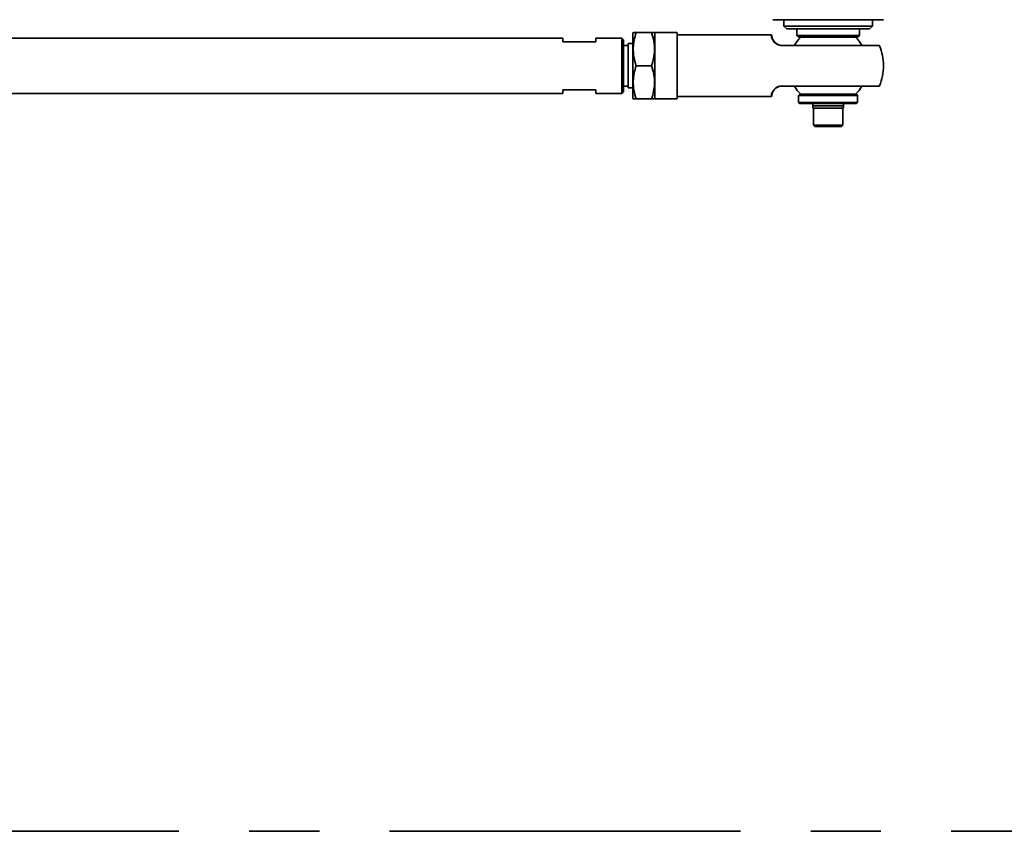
# Model space of a CAD drawing. Header units: millimetres. Extents: x 7702 to 16913, y -3294 to 4428.
# Tile 21 of 89: x 11080 to 11614, y -676 to -236. Entities that reach past the tile are written whole.
import ezdxf

# ---------------------------------------------------------------- set-up
doc = ezdxf.new("R2010")
doc.units = ezdxf.units.MM
doc.header["$LTSCALE"] = 6
doc.header["$PDSIZE"] = -1
doc.linetypes.add('CENTER', pattern=[50.8, 31.75, -6.35, 6.35, -6.35])
doc.layers.add('标注层', color=150, linetype='Continuous')
doc.layers.add('粗实线层', color=7, linetype='Continuous', lineweight=35)
doc.dimstyles.new('ISO-25', dxfattribs={"dimtxt": 40, "dimasz": 30, "dimexe": 10, "dimexo": 0.625, "dimtad": 1, "dimtoh": 1, "dimdec": 1, "dimtxsty": 'Standard', "dimcen": 2.5, "dimclrd": 1, "dimclre": 1, "dimclrt": 4, "dimadec": 0, "dimazin": 0, "dimtfac": 1, "dimtdec": 1, "dimtmove": 0, "dimatfit": 3, "dimfxl": 1, "dimarcsym": 0})

# ---------------------------------------------------------------- blocks, each defined once
blk = doc.blocks.new('*D34')
at = {"layer": 'Defpoints', "color": 0, "transparency": 16777216}
for p in [(8477.05, -126.39), (12376.05, -126.39), (10106.62, -196.89), (8780.09, -430.79), (10769.83, -526.82)]:
    blk.add_point(p, dxfattribs=at)
at = {"layer": '标注层', "color": 1, "lineweight": -2, "transparency": 16777216}
blk.add_arc((10506.46, -126.39), 479.28, 193.587, 356.413, dxfattribs=at)
at = {"layer": '标注层', "color": 1, "transparency": 16777216}
for points in [[(10979.8, -156.22), (10989.8, -156.53), (10985.74, -126.39)], [(10035.7, -240), (10045.48, -237.96), (10034.46, -209.61)]]:
    blk.add_solid(points, dxfattribs=at)
at = {"layer": '标注层', "color": 4, "transparency": 16777216, "insert": (10459.87, -565.42), "char_height": 40, "attachment_point": 1, "rotation": 0.4527}
blk.add_mtext('{\\C3;170°}', dxfattribs=at)

msp = doc.modelspace()

# ---------------------------------------------------------------- linework, layer by layer
at = {"color": 7, "linetype": 'Continuous', "lineweight": 35}
for p, q in [((11548.38, -235.89), (11488.38, -235.89)), ((11494.38, -235.89), (11494.38, -239.39)), ((11494.38, -239.39), (11495.88, -240.89)), ((11494.38, -239.39), (11542.38, -239.39)), ((11540.88, -240.89), (11542.38, -239.39)), ((11542.38, -239.39), (11542.38, -235.89)), ((11412.6, -242.89), (11412.38, -243.26)), ((11412.38, -260.89), (11412.38, -243.26)), ((11414.2, -242.89), (11422.56, -242.89)), ((11424.38, -243.26), (11424.16, -242.89)), ((11424.38, -243.09), (11424.38, -278.69)), ((11436.18, -242.89), (11424.58, -242.89)), ((11436.38, -243.09), (11436.38, -278.69)), ((11487.54, -244.14), (11436.58, -244.14)), ((11540.88, -240.89), (11495.88, -240.89)), ((11501.38, -240.89), (11501.38, -244.39)), ((11501.38, -244.39), (11502.38, -245.39)), ((11501.38, -244.39), (11535.38, -244.39)), ((11534.38, -245.39), (11502.38, -245.39)), ((11534.38, -245.39), (11535.38, -244.39)), ((11535.38, -244.39), (11535.38, -240.89)), ((11374.38, -245.89), (10932.38, -245.89)), ((11374.38, -247.89), (11374.38, -245.89)), ((11392.38, -247.89), (11374.38, -247.89)), ((11406.38, -245.89), (11392.38, -245.89)), ((11392.38, -245.89), (11392.38, -247.89)), ((11407.38, -246.89), (11406.38, -245.89)), ((11406.38, -275.89), (11406.38, -245.89)), ((11407.38, -246.89), (11407.38, -274.89)), ((11409.88, -249.89), (11407.38, -249.89)), ((11412.38, -248.89), (11409.88, -248.89)), ((11409.88, -272.89), (11409.88, -248.89)), ((11412.38, -278.51), (11412.38, -260.89)), ((11414.2, -260.89), (11422.56, -260.89)), ((11407.38, -271.89), (11409.88, -271.89)), ((10932.38, -275.89), (11374.38, -275.89)), ((11374.38, -275.89), (11374.38, -273.89)), ((11374.38, -273.89), (11392.38, -273.89)), ((11392.38, -273.89), (11392.38, -275.89)), ((11392.38, -275.89), (11406.38, -275.89)), ((11406.38, -275.89), (11407.38, -274.89)), ((11409.88, -272.89), (11412.38, -272.89)), ((11436.58, -277.64), (11487.54, -277.64)), ((11502.98, -276.39), (11502.38, -276.99)), ((11502.38, -276.99), (11502.38, -280.79)), ((11509.63, -276.99), (11502.38, -276.99)), ((11502.98, -276.39), (11509.96, -276.39)), ((11534.38, -276.99), (11509.63, -276.99)), ((11509.96, -276.39), (11533.78, -276.39)), ((11534.38, -276.99), (11533.78, -276.39)), ((11534.38, -280.79), (11534.38, -276.99)), ((11412.38, -278.51), (11412.6, -278.89)), ((11414.2, -278.89), (11422.56, -278.89)), ((11424.16, -278.89), (11424.38, -278.51)), ((11424.58, -278.89), (11436.18, -278.89)), ((11502.38, -280.79), (11502.98, -281.39)), ((11502.38, -280.79), (11509.63, -280.79)), ((11509.96, -281.39), (11502.98, -281.39)), ((11509.63, -280.79), (11534.38, -280.79)), ((11533.78, -281.39), (11509.96, -281.39)), ((11510.08, -281.39), (11510.08, -282.64)), ((11510.08, -282.64), (11510.08, -282.73)), ((11510.08, -282.73), (11510.08, -283.89)), ((11510.26, -282.73), (11510.26, -282.64)), ((11510.26, -282.64), (11510.26, -282.73)), ((11510.8, -282.73), (11510.8, -282.64)), ((11510.8, -282.64), (11510.8, -282.73)), ((11511.66, -282.73), (11511.66, -282.64)), ((11511.66, -282.64), (11511.66, -282.73)), ((11512.82, -282.73), (11512.82, -282.64)), ((11512.83, -282.64), (11512.83, -282.73)), ((11514.23, -282.73), (11514.23, -282.64)), ((11514.23, -282.64), (11514.23, -282.73)), ((11515.81, -282.73), (11515.81, -282.64)), ((11515.81, -282.64), (11515.81, -282.73)), ((11517.51, -282.64), (11517.51, -282.64)), ((11517.51, -282.73), (11517.51, -282.64)), ((11517.51, -282.73), (11517.51, -282.64)), ((11519.25, -282.73), (11519.25, -282.64)), ((11519.25, -282.64), (11519.25, -282.73)), ((11519.25, -282.73), (11519.25, -282.73)), ((11520.94, -282.73), (11520.94, -282.64)), ((11520.94, -282.64), (11520.94, -282.73)), ((11522.53, -282.73), (11522.53, -282.64)), ((11522.53, -282.64), (11522.53, -282.73)), ((11523.93, -282.73), (11523.93, -282.64)), ((11523.93, -282.64), (11523.93, -282.73)), ((11525.09, -282.73), (11525.09, -282.64)), ((11525.09, -282.64), (11525.09, -282.73)), ((11525.96, -282.73), (11525.96, -282.64)), ((11525.96, -282.64), (11525.96, -282.73)), ((11526.5, -282.73), (11526.5, -282.64)), ((11526.5, -282.64), (11526.5, -282.73)), ((11526.68, -282.64), (11526.68, -281.39)), ((11526.68, -282.73), (11526.68, -282.64)), ((11526.68, -283.89), (11526.68, -282.73)), ((11533.78, -281.39), (11534.38, -280.79)), ((11510.08, -283.89), (11518.38, -283.89)), ((11510.38, -283.89), (11510.38, -293.09)), ((11518.38, -283.89), (11526.68, -283.89)), ((11526.38, -293.09), (11526.38, -283.89)), ((11510.38, -293.09), (11511.18, -293.89)), ((11510.38, -293.09), (11526.38, -293.09)), ((11525.58, -293.89), (11511.18, -293.89)), ((11525.58, -293.89), (11526.38, -293.09))]:
    msp.add_line(p, q, dxfattribs=at)
at = {"color": 7, "linetype": 'Continuous', "lineweight": 35, "flags": 128}
for points in [[(11493.66, -249.9), (11493.69, -249.89), (11493.72, -249.89)], [(11546.15, -249.89), (11546.11, -249.89), (11545.75, -249.89), (11545.05, -249.89), (11544, -249.89), (11542.62, -249.89), (11540.93, -249.89), (11538.95, -249.89), (11536.71, -249.89), (11534.23, -249.89), (11531.55, -249.89), (11528.7, -249.89), (11525.71, -249.89), (11522.64, -249.89), (11519.5, -249.89), (11516.36, -249.89), (11513.24, -249.89), (11510.18, -249.89), (11507.23, -249.89), (11504.43, -249.89), (11501.8, -249.89), (11499.39, -249.89), (11497.22, -249.89), (11495.32, -249.89), (11493.72, -249.89)], [(11493.66, -271.88), (11493.69, -271.89), (11493.72, -271.89)], [(11493.72, -271.89), (11495.32, -271.89), (11497.22, -271.89), (11499.39, -271.89), (11501.8, -271.89), (11504.43, -271.89), (11507.23, -271.89), (11510.18, -271.89), (11513.24, -271.89), (11516.36, -271.89), (11519.5, -271.89), (11522.64, -271.89), (11525.71, -271.89), (11528.7, -271.89), (11531.55, -271.89), (11534.23, -271.89), (11536.71, -271.89), (11538.95, -271.89), (11540.93, -271.89), (11542.62, -271.89), (11544, -271.89), (11545.05, -271.89), (11545.75, -271.89), (11546.11, -271.89), (11546.15, -271.89)]]:
    msp.add_lwpolyline(points, dxfattribs=at)
at = {"color": 7, "linetype": 'Continuous', "lineweight": 35}
for centre, radius, start, end in [((11424.58, -243.09), 0.2, 90, 180), ((11436.18, -243.09), 0.2, 0, 90), ((11436.58, -243.94), 0.2, 180, 270), ((11518.38, -260.89), 21.43, 133.8895, 149.1162), ((11503.66, -245.59), 0.2, 90, 133.8895), ((11533.1, -245.59), 0.2, 46.1105, 90), ((11518.38, -260.89), 21.43, 30.8838, 46.1105), ((11546.15, -250.09), 0.2, 21.2487, 90), ((11518.38, -260.89), 30, 0, 21.2487), ((11518.38, -260.89), 30, 338.7513, 0), ((11518.38, -260.89), 21.43, 210.8869, 226.1105), ((11518.38, -260.89), 21.43, 313.8895, 329.1162), ((11546.15, -271.69), 0.2, 270, 338.7513), ((11436.58, -277.84), 0.2, 90, 180), ((11503.66, -276.19), 0.2, 226.1105, 270), ((11533.1, -276.19), 0.2, 270, 313.8895), ((11424.58, -278.69), 0.2, 180, 270), ((11436.18, -278.69), 0.2, 270, 0)]:
    msp.add_arc(centre, radius, start, end, dxfattribs=at)
for centre, major_axis, ratio, start_param, end_param in [((11518.38, -282.73), (8.3, -0.09), 0.05101, 3.141949, 3.351389), ((11518.38, -282.64), (8.3, 0), 0.052154, 3.141593, 3.351032), ((11518.38, -282.73), (8.3, -0.18), 0.047628, 3.351847, 3.561287), ((11518.38, -282.64), (8.3, -0.09), 0.051008, 3.351587, 3.561026), ((11518.38, -282.73), (8.3, -0.25), 0.04216, 3.561569, 3.771008), ((11518.38, -282.64), (8.3, -0.18), 0.047623, 3.561484, 3.770924), ((11518.38, -282.73), (8.3, -0.32), 0.034853, 3.771066, 3.980506), ((11518.38, -282.64), (8.3, -0.25), 0.042154, 3.771206, 3.980645), ((11518.38, -282.73), (8.3, -0.38), 0.026033, 3.98033, 4.189769), ((11518.38, -282.64), (8.3, -0.32), 0.034845, 3.980703, 4.190142), ((11518.38, -282.73), (8.3, -0.41), 0.016087, 4.189391, 4.398831), ((11518.38, -282.64), (8.3, -0.38), 0.026024, 4.189966, 4.399406), ((11518.38, -282.73), (8.3, -0.43), 0.005447, 4.398315, 4.607755), ((11518.38, -282.64), (8.3, -0.41), 0.016077, 4.399027, 4.608467), ((11518.38, -282.73), (8.3, -0.43), 0.005427, 1.466555, 1.675995), ((11518.38, -282.64), (8.3, -0.43), 0.005437, 4.607951, 4.817391), ((11518.38, -282.73), (8.3, -0.41), 0.016067, 1.257631, 1.467071), ((11518.38, -282.64), (8.3, -0.43), 0.005437, 1.256919, 1.466359), ((11518.38, -282.73), (8.3, -0.38), 0.026015, 1.048571, 1.25801), ((11518.38, -282.64), (8.3, -0.41), 0.016077, 1.047995, 1.257435), ((11518.38, -282.73), (8.3, -0.32), 0.034838, 0.839307, 1.048747), ((11518.38, -282.64), (8.3, -0.38), 0.026024, 0.838934, 1.048374), ((11518.38, -282.73), (8.3, -0.25), 0.042148, 0.62981, 0.83925), ((11518.38, -282.64), (8.3, -0.32), 0.034845, 0.629671, 0.83911), ((11518.38, -282.73), (8.3, -0.18), 0.047619, 0.420089, 0.629529), ((11518.38, -282.64), (8.3, -0.25), 0.042154, 0.420174, 0.629613), ((11518.38, -282.73), (8.3, -0.09), 0.051006, 0.210192, 0.419631), ((11518.38, -282.64), (8.3, -0.18), 0.047623, 0.210452, 0.419892), ((11518.38, -282.73), (8.3, 0), 0.052154, 0.000198, 0.209637), ((11518.38, -282.64), (8.3, -0.09), 0.051008, 0.000555, 0.209994)]:
    msp.add_ellipse(centre, major_axis=major_axis, ratio=ratio, start_param=start_param, end_param=end_param, dxfattribs=at)
for points, knots in [([(11414.2, -260.89), (11413.74, -259.33), (11412.8, -256.17), (11412.46, -251.49), (11412.96, -247.01), (11413.79, -244.27), (11414.2, -242.89)], [0, 0, 0, 0, 0.26461, 0.534957, 0.765348, 1, 1, 1, 1]), ([(11414.2, -242.89), (11413.97, -242.89), (11413.28, -242.89), (11412.61, -242.89), (11412.69, -242.89), (11412.71, -242.89)], [0, 0, 0, 0, 0.259631, 0.758783, 1, 1, 1, 1]), ([(11422.56, -242.89), (11423.02, -244.45), (11423.96, -247.61), (11424.3, -252.29), (11423.8, -256.76), (11422.97, -259.5), (11422.56, -260.89)], [0, 0, 0, 0, 0.26461, 0.534957, 0.765348, 1, 1, 1, 1]), ([(11424.05, -242.89), (11424.08, -242.89), (11424.15, -242.89), (11423.49, -242.89), (11422.79, -242.89), (11422.56, -242.89)], [0, 0, 0, 0, 0.228377, 0.740364, 1, 1, 1, 1]), ([(11493.38, -249.96), (11492.96, -249.92), (11492.09, -249.85), (11490.86, -249.39), (11489.73, -248.67), (11488.77, -247.69), (11488.05, -246.5), (11487.65, -245.27), (11487.55, -244.42), (11487.54, -244.02), (11487.54, -244.14), (11487.54, -244.14)], [0, 0, 0, 0, 0.073989, 0.151601, 0.236722, 0.335689, 0.457941, 0.61383, 0.801273, 0.999998, 1, 1, 1, 1]), ([(11487.68, -244.19), (11487.67, -244.19), (11487.65, -244.17), (11487.61, -244.14), (11487.57, -244.14), (11487.54, -244.14)], [0, 0, 0, 0, 0.262979, 0.52062, 1, 1, 1, 1]), ([(11487.68, -244.19), (11487.69, -244.2), (11487.71, -244.22), (11487.74, -244.27), (11487.74, -244.31), (11487.74, -244.33)], [0, 0, 0, 0, 0.262982, 0.520624, 1, 1, 1, 1]), ([(11493.39, -249.89), (11492.98, -249.85), (11492.14, -249.79), (11490.95, -249.34), (11489.86, -248.66), (11488.93, -247.72), (11488.23, -246.58), (11487.85, -245.43), (11487.74, -244.52), (11487.74, -244.4), (11487.74, -244.33)], [0, 0, 0, 0, 0.0730935, 0.149813, 0.2340952, 0.3323885, 0.4543401, 0.6106235, 0.7993746, 1, 1, 1, 1]), ([(11493.49, -249.89), (11493.47, -249.89), (11493.44, -249.89), (11493.4, -249.89), (11493.39, -249.89)], [0, 0, 0, 0, 0.590909, 1, 1, 1, 1]), ([(11493.66, -249.9), (11493.65, -249.89), (11493.62, -249.89), (11493.55, -249.89), (11493.5, -249.89), (11493.48, -249.89)], [0, 0, 0, 0, 0.491825, 0.744364, 1, 1, 1, 1]), ([(11414.2, -278.89), (11413.74, -277.33), (11412.8, -274.17), (11412.46, -269.49), (11412.96, -265.01), (11413.79, -262.27), (11414.2, -260.89)], [0, 0, 0, 0, 0.26461, 0.534957, 0.765348, 1, 1, 1, 1]), ([(11422.56, -260.89), (11423.02, -262.45), (11423.96, -265.61), (11424.3, -270.29), (11423.8, -274.76), (11422.97, -277.5), (11422.56, -278.89)], [0, 0, 0, 0, 0.26461, 0.534957, 0.765348, 1, 1, 1, 1]), ([(11487.54, -277.64), (11487.54, -277.57), (11487.54, -277.44), (11487.65, -276.48), (11488.05, -275.28), (11488.77, -274.09), (11489.73, -273.1), (11490.86, -272.39), (11492.09, -271.93), (11492.96, -271.85), (11493.38, -271.82)], [0, 0, 0, 0, 0.198723, 0.38617, 0.542064, 0.664312, 0.763277, 0.848404, 0.926017, 1, 1, 1, 1]), ([(11487.74, -277.44), (11487.74, -277.38), (11487.74, -277.26), (11487.85, -276.35), (11488.23, -275.19), (11488.93, -274.06), (11489.86, -273.12), (11490.95, -272.43), (11492.14, -271.99), (11492.98, -271.92), (11493.39, -271.89)], [0, 0, 0, 0, 0.2006199, 0.3893761, 0.5456646, 0.6676123, 0.7659035, 0.8501915, 0.9269129, 1, 1, 1, 1]), ([(11493.39, -271.89), (11493.41, -271.89), (11493.44, -271.89), (11493.48, -271.89), (11493.49, -271.89)], [0, 0, 0, 0, 0.529131, 1, 1, 1, 1]), ([(11493.48, -271.89), (11493.5, -271.89), (11493.55, -271.89), (11493.62, -271.88), (11493.65, -271.88), (11493.66, -271.88)], [0, 0, 0, 0, 0.255636, 0.508175, 1, 1, 1, 1]), ([(11487.54, -277.64), (11487.57, -277.64), (11487.61, -277.63), (11487.65, -277.61), (11487.67, -277.59), (11487.68, -277.58)], [0, 0, 0, 0, 0.47938, 0.737021, 1, 1, 1, 1]), ([(11487.74, -277.44), (11487.74, -277.47), (11487.74, -277.51), (11487.71, -277.55), (11487.69, -277.57), (11487.68, -277.58)], [0, 0, 0, 0, 0.479376, 0.737018, 1, 1, 1, 1]), ([(11412.71, -278.89), (11412.68, -278.89), (11412.61, -278.89), (11413.26, -278.89), (11413.97, -278.89), (11414.2, -278.89)], [0, 0, 0, 0, 0.228377, 0.740364, 1, 1, 1, 1]), ([(11422.56, -278.89), (11422.79, -278.89), (11423.48, -278.89), (11424.15, -278.89), (11424.07, -278.89), (11424.05, -278.89)], [0, 0, 0, 0, 0.259631, 0.758783, 1, 1, 1, 1])]:
    msp.add_open_spline(points, degree=3, knots=knots, dxfattribs=at)
at = {"layer": '粗实线层', "color": 2, "linetype": 'CENTER'}
msp.add_line((8841.97, -676.39), (12170.94, -676.39), dxfattribs=at)

# ---------------------------------------------------------------- dimensions: what is measured, and where the dimension line sits
at = {"layer": '标注层'}
dim = msp.add_angular_dim_2l(base=(10769.83, -526.82), line1=((10106.62, -196.89), (8780.09, -430.79)), line2=((12376.05, -126.39), (8477.05, -126.39)), text='{\\C3;<>}', dimstyle='ISO-25', dxfattribs=at)
dim.commit()
dim.dimension.update_dxf_attribs({"geometry": '*D34', "text_midpoint": (10510.24, -605.65), "dimtype": 162})

doc.saveas('drawing.dxf')
